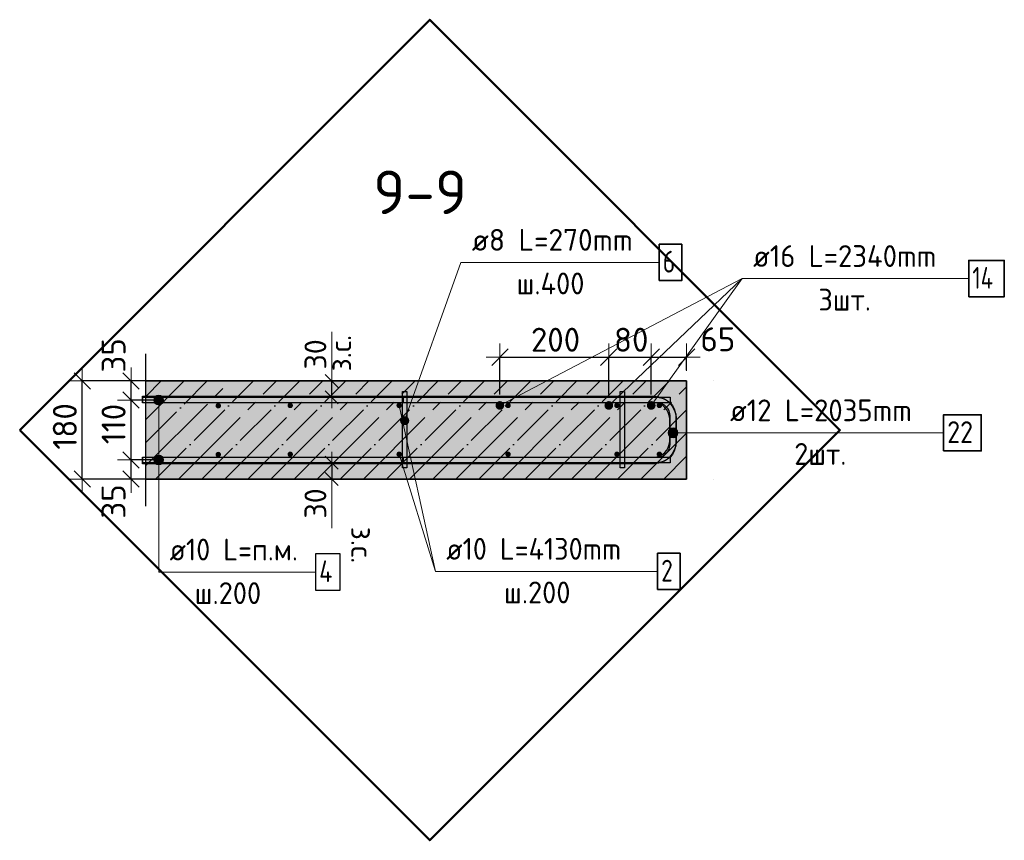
# Model space of a CAD drawing. Header units: millimetres. Extents: x -2995 to 47287, y -2809 to 58122.
# Tile 36 of 143: x 35078 to 36886, y 17981 to 19487. Entities that reach past the tile are written whole.
import ezdxf

# ---------------------------------------------------------------- set-up
doc = ezdxf.new("R2010")
doc.units = ezdxf.units.MM
doc.header["$PDMODE"] = 65
doc.linetypes.add('______11', pattern=[100, 80, -10, 0, -10])
doc.linetypes.add('______5', pattern=[220, 160, -20, 20, -20])
for name, color, linetype, lineweight in [('Standard', 7, 'Continuous', 25), ('Арм.стержн. Арматура края', 96, 'Continuous', 35), ('Арм.стержн. вертикальными 1', 22, 'Continuous', 35), ('Арм.стержн.горизонт. 1', 180, 'Continuous', 35), ('Арм.стержн.горизонт. 2', 202, 'Continuous', 35), ('Размерная линия_ общее', 7, 'Continuous', 13), ('Размерная линия_ общее_1', 7, 'Continuous', 13)]:
    doc.layers.add(name, color=color, linetype=linetype, lineweight=lineweight)
doc.layers.add('Арм.стержн. вертикальными 2', color=7, linetype='Continuous', lineweight=35, true_color=0x006e00)
doc.layers.add('Арм.стержн.Стяжки', color=7, linetype='Continuous', lineweight=35, true_color=0x501e0f)
doc.styles.add('ISOCPEUR', font='ISOCPEUR')
doc.dimstyles.new('DIMSTYLE_3', dxfattribs={"dimtxt": 44, "dimasz": 50, "dimexe": 0, "dimexo": 0, "dimgap": 22, "dimtad": 2, "dimdec": 0, "dimrnd": 5, "dimzin": 12, "dimdsep": 46, "dimtxsty": 'ISOCPEUR', "dimblk1": 'ALL_ML_STRICH', "dimblk2": 'ALL_ML_STRICH', "dimsah": 1, "dimcen": 0, "dimclrd": 7, "dimclre": 256, "dimclrt": 7, "dimadec": 0, "dimazin": 0, "dimtfac": 1, "dimtdec": 0, "dimtix": 1, "dimtmove": 2, "dimatfit": 3, "dimfxl": 0, "dimtzin": 0, "dimlwd": 0, "dimlwe": -3, "dimarcsym": 0})
doc.dimstyles.new('DIMSTYLE_7', dxfattribs={"dimtxt": 40, "dimasz": 40, "dimexe": 0, "dimexo": 0.001, "dimgap": 20, "dimtad": 2, "dimdec": 0, "dimrnd": 5, "dimzin": 12, "dimdsep": 46, "dimtxsty": 'ISOCPEUR', "dimblk1": 'ALL_ML_STRICH', "dimblk2": 'ALL_ML_STRICH', "dimsah": 1, "dimcen": 0, "dimse1": 1, "dimse2": 1, "dimclrd": 7, "dimclre": 256, "dimclrt": 7, "dimadec": 0, "dimazin": 0, "dimtfac": 1, "dimtdec": 0, "dimtix": 1, "dimtmove": 2, "dimatfit": 3, "dimfxl": 0, "dimtvp": 1.2, "dimtzin": 0, "dimlwd": 0, "dimlwe": -3, "dimarcsym": 0})
doc.dimstyles.new('DIMSTYLE_8', dxfattribs={"dimtxt": 44, "dimasz": 50, "dimexe": 0, "dimexo": 0, "dimgap": 22, "dimtad": 2, "dimdec": 0, "dimrnd": 5, "dimzin": 12, "dimdsep": 46, "dimtxsty": 'ISOCPEUR', "dimblk1": 'ALL_ML_STRICH', "dimblk2": 'ALL_ML_STRICH', "dimsah": 1, "dimcen": 0, "dimclrd": 7, "dimclre": 256, "dimclrt": 7, "dimadec": 0, "dimazin": 0, "dimtfac": 1, "dimtdec": 0, "dimtix": 1, "dimtmove": 2, "dimatfit": 3, "dimfxl": 0, "dimtvp": 1.2, "dimtzin": 0, "dimlwd": 0, "dimlwe": -3, "dimarcsym": 0})

# ---------------------------------------------------------------- blocks, each defined once
blk = doc.blocks.new('ALL_ML_STRICH')
at = {"color": 0, "linetype": 'ByBlock', "lineweight": -2}
for p, q in [((0, -0.5), (0, 0.5)), ((-1, 0), (0.5, 0)), ((-0.3, -0.3), (0.3, 0.3))]:
    blk.add_line(p, q, dxfattribs=at)
blk = doc.blocks.new('*D262')
at = {"layer": 'DEFPOINTS', "color": 7, "linetype": 'Continuous', "lineweight": 13, "transparency": 33554687}
for p in [(35351.4, 18679.3), (35282.3, 18644.3), (35369.4, 18644.3)]:
    blk.add_point(p, dxfattribs=at)
at = {"layer": 'Размерная линия_ общее', "color": 253, "linetype": 'Continuous', "lineweight": -2, "true_color": 0xa0a0a0, "transparency": 33554687}
for p, q in [((35331.4, 18679.3), (35282.3, 18679.3)), ((35349.4, 18644.3), (35282.3, 18644.3))]:
    blk.add_line(p, q, dxfattribs=at)
at = {"layer": 'Размерная линия_ общее', "color": 7, "linetype": 'Continuous', "lineweight": -2, "transparency": 33554687}
blk.add_line((35282.3, 18644.3), (35282.3, 18679.3), dxfattribs=at)
at = {"layer": 'Размерная линия_ общее', "color": 7, "linetype": 'Continuous', "lineweight": 13, "transparency": 33554687, "xscale": 50, "yscale": 50, "zscale": 50}
for p, rotation in [((35282.3, 18679.3), 90), ((35282.3, 18644.3), 270)]:
    blk.add_blockref('ALL_ML_STRICH', p, dxfattribs=dict(at, rotation=rotation))
at = {"layer": 'Размерная линия_ общее', "color": 7, "linetype": 'Continuous', "lineweight": 13, "transparency": 33554687, "insert": (35250.2, 18603.2), "char_height": 44, "width": 88, "attachment_point": 5, "rotation": 90, "style": 'ISOCPEUR'}
blk.add_mtext('\\A1;{35}', dxfattribs=at)
blk = doc.blocks.new('*D263')
at = {"layer": 'DEFPOINTS', "color": 7, "linetype": 'Continuous', "lineweight": 13, "transparency": 33554687}
for p in [(35355.5, 18789.3), (35282.3, 18679.3), (35351.4, 18679.3)]:
    blk.add_point(p, dxfattribs=at)
at = {"layer": 'Размерная линия_ общее', "color": 253, "linetype": 'Continuous', "lineweight": -2, "true_color": 0xa0a0a0, "transparency": 33554687}
for p, q in [((35335.5, 18789.3), (35282.3, 18789.3)), ((35331.4, 18679.3), (35282.3, 18679.3))]:
    blk.add_line(p, q, dxfattribs=at)
at = {"layer": 'Размерная линия_ общее', "color": 7, "linetype": 'Continuous', "lineweight": -2, "transparency": 33554687}
blk.add_line((35282.3, 18679.3), (35282.3, 18789.3), dxfattribs=at)
at = {"layer": 'Размерная линия_ общее', "color": 7, "linetype": 'Continuous', "lineweight": 13, "transparency": 33554687, "xscale": 50, "yscale": 50, "zscale": 50}
for p, rotation in [((35282.3, 18789.3), 90), ((35282.3, 18679.3), 270)]:
    blk.add_blockref('ALL_ML_STRICH', p, dxfattribs=dict(at, rotation=rotation))
at = {"layer": 'Размерная линия_ общее', "color": 7, "linetype": 'Continuous', "lineweight": 13, "transparency": 33554687, "insert": (35250.3, 18745.3), "char_height": 44, "width": 132, "attachment_point": 5, "rotation": 90, "style": 'ISOCPEUR'}
blk.add_mtext('\\A1;{110}', dxfattribs=at)
blk = doc.blocks.new('*D264')
at = {"layer": 'DEFPOINTS', "color": 7, "linetype": 'Continuous', "lineweight": 13, "transparency": 33554687}
for p in [(35361.4, 18824.3), (35282.3, 18789.3), (35355.5, 18789.3)]:
    blk.add_point(p, dxfattribs=at)
at = {"layer": 'Размерная линия_ общее', "color": 253, "linetype": 'Continuous', "lineweight": -2, "true_color": 0xa0a0a0, "transparency": 33554687}
for p, q in [((35341.4, 18824.3), (35282.3, 18824.3)), ((35335.5, 18789.3), (35282.3, 18789.3))]:
    blk.add_line(p, q, dxfattribs=at)
at = {"layer": 'Размерная линия_ общее', "color": 7, "linetype": 'Continuous', "lineweight": -2, "transparency": 33554687}
blk.add_line((35282.3, 18789.3), (35282.3, 18824.3), dxfattribs=at)
at = {"layer": 'Размерная линия_ общее', "color": 7, "linetype": 'Continuous', "lineweight": 13, "transparency": 33554687, "xscale": 50, "yscale": 50, "zscale": 50}
for p, rotation in [((35282.3, 18824.3), 90), ((35282.3, 18789.3), 270)]:
    blk.add_blockref('ALL_ML_STRICH', p, dxfattribs=dict(at, rotation=rotation))
at = {"layer": 'Размерная линия_ общее', "color": 7, "linetype": 'Continuous', "lineweight": 13, "transparency": 33554687, "insert": (35250.3, 18871.3), "char_height": 44, "width": 88, "attachment_point": 5, "rotation": 90, "style": 'ISOCPEUR'}
blk.add_mtext('\\A1;{35}', dxfattribs=at)
blk = doc.blocks.new('*D265')
at = {"layer": 'DEFPOINTS', "color": 7, "linetype": 'Continuous', "lineweight": 13, "transparency": 33554687}
for p in [(35355.8, 18824.3), (35192.8, 18644.3), (35349.4, 18644.3)]:
    blk.add_point(p, dxfattribs=at)
at = {"layer": 'Размерная линия_ общее', "color": 253, "linetype": 'Continuous', "lineweight": -2, "true_color": 0xa0a0a0, "transparency": 33554687}
for p, q in [((35335.8, 18824.3), (35192.8, 18824.3)), ((35329.4, 18644.3), (35192.8, 18644.3))]:
    blk.add_line(p, q, dxfattribs=at)
at = {"layer": 'Размерная линия_ общее', "color": 7, "linetype": 'Continuous', "lineweight": -2, "transparency": 33554687}
blk.add_line((35192.8, 18644.3), (35192.8, 18824.3), dxfattribs=at)
at = {"layer": 'Размерная линия_ общее', "color": 7, "linetype": 'Continuous', "lineweight": 13, "transparency": 33554687, "xscale": 50, "yscale": 50, "zscale": 50}
for p, rotation in [((35192.8, 18824.3), 90), ((35192.8, 18644.3), 270)]:
    blk.add_blockref('ALL_ML_STRICH', p, dxfattribs=dict(at, rotation=rotation))
at = {"layer": 'Размерная линия_ общее', "color": 7, "linetype": 'Continuous', "lineweight": 13, "transparency": 33554687, "insert": (35160.8, 18740.9), "char_height": 44, "width": 132, "attachment_point": 5, "rotation": 90, "style": 'ISOCPEUR'}
blk.add_mtext('\\A1;{180}', dxfattribs=at)
blk = doc.blocks.new('*D268')
at = {"layer": 'DEFPOINTS', "color": 7, "linetype": 'Continuous', "lineweight": 13, "transparency": 33554687}
for p in [(35642.2, 18824.3), (35642.2, 18794.3), (35650.9, 18794.3)]:
    blk.add_point(p, dxfattribs=at)
at = {"layer": 'Размерная линия_ общее_1', "color": 7, "linetype": 'Continuous', "lineweight": -2, "transparency": 33554687}
blk.add_line((35650.9, 18794.3), (35650.9, 18824.3), dxfattribs=at)
at = {"layer": 'Размерная линия_ общее_1', "color": 7, "linetype": 'Continuous', "lineweight": 13, "transparency": 33554687, "xscale": 40, "yscale": 40, "zscale": 40}
for p, rotation in [((35650.9, 18824.3), 90), ((35650.9, 18794.3), 270)]:
    blk.add_blockref('ALL_ML_STRICH', p, dxfattribs=dict(at, rotation=rotation))
at = {"layer": 'Размерная линия_ общее_1', "color": 7, "linetype": 'Continuous', "lineweight": 13, "transparency": 33554687, "insert": (35646.6, 18841.9), "char_height": 40, "width": 2, "attachment_point": 1, "rotation": 90, "line_spacing_factor": 0.60241, "style": 'ISOCPEUR'}
blk.add_mtext('з.с.', dxfattribs=at)
at = {"layer": 'Размерная линия_ общее_1', "color": 7, "linetype": 'Continuous', "lineweight": 13, "transparency": 33554687, "insert": (35620.9, 18873.1), "char_height": 40, "width": 80, "attachment_point": 5, "rotation": 90, "style": 'ISOCPEUR'}
blk.add_mtext('\\A1;{30}', dxfattribs=at)
blk = doc.blocks.new('*D269')
at = {"layer": 'DEFPOINTS', "color": 7, "linetype": 'Continuous', "lineweight": 13, "transparency": 33554687}
for p in [(35642.2, 18674.3), (35650.9, 18674.3), (35642.2, 18644.3)]:
    blk.add_point(p, dxfattribs=at)
at = {"layer": 'Размерная линия_ общее_1', "color": 7, "linetype": 'Continuous', "lineweight": -2, "transparency": 33554687}
blk.add_line((35650.9, 18674.3), (35650.9, 18644.3), dxfattribs=at)
at = {"layer": 'Размерная линия_ общее_1', "color": 7, "linetype": 'Continuous', "lineweight": 13, "transparency": 33554687, "xscale": 40, "yscale": 40, "zscale": 40}
for p, rotation in [((35650.9, 18674.3), 90), ((35650.9, 18644.3), 270)]:
    blk.add_blockref('ALL_ML_STRICH', p, dxfattribs=dict(at, rotation=rotation))
at = {"layer": 'Размерная линия_ общее_1', "color": 7, "linetype": 'Continuous', "lineweight": 13, "transparency": 33554687, "insert": (35620.9, 18599.5), "char_height": 40, "width": 80, "attachment_point": 5, "rotation": 90, "style": 'ISOCPEUR'}
blk.add_mtext('\\A1;{30}', dxfattribs=at)
at = {"layer": 'Размерная линия_ общее_1', "color": 7, "linetype": 'Continuous', "lineweight": 13, "transparency": 33554687, "insert": (35726.6, 18556.7), "char_height": 40, "width": 2, "attachment_point": 1, "rotation": 270, "line_spacing_factor": 0.60241, "style": 'ISOCPEUR'}
blk.add_mtext('з.с.', dxfattribs=at)
blk = doc.blocks.new('*D521')
at = {"layer": 'DEFPOINTS', "color": 7, "linetype": 'Continuous', "lineweight": 13, "transparency": 33554687}
for p in [(35959.7, 18868), (35959.7, 18779.4), (36159.7, 18779.4)]:
    blk.add_point(p, dxfattribs=at)
at = {"layer": 'Размерная линия_ общее', "color": 253, "linetype": 'Continuous', "lineweight": -2, "true_color": 0xa0a0a0, "transparency": 33554687}
for p, q in [((35959.7, 18799.4), (35959.7, 18868)), ((36159.7, 18799.4), (36159.7, 18868))]:
    blk.add_line(p, q, dxfattribs=at)
at = {"layer": 'Размерная линия_ общее', "color": 7, "linetype": 'Continuous', "lineweight": -2, "transparency": 33554687}
blk.add_line((35959.7, 18868), (36159.7, 18868), dxfattribs=at)
at = {"layer": 'Размерная линия_ общее', "color": 7, "linetype": 'Continuous', "lineweight": 13, "transparency": 33554687, "xscale": 50, "yscale": 50, "zscale": 50, "rotation": 180}
blk.add_blockref('ALL_ML_STRICH', (35959.7, 18868), dxfattribs=at)
at = {"layer": 'Размерная линия_ общее', "color": 7, "linetype": 'Continuous', "lineweight": 13, "transparency": 33554687, "xscale": 50, "yscale": 50, "zscale": 50}
blk.add_blockref('ALL_ML_STRICH', (36159.7, 18868), dxfattribs=at)
at = {"layer": 'Размерная линия_ общее', "color": 7, "linetype": 'Continuous', "lineweight": 13, "transparency": 33554687, "insert": (36061.9, 18900), "char_height": 44, "width": 132, "attachment_point": 5, "style": 'ISOCPEUR'}
blk.add_mtext('\\A1;{200}', dxfattribs=at)
blk = doc.blocks.new('*D522')
at = {"layer": 'DEFPOINTS', "color": 7, "linetype": 'Continuous', "lineweight": 13, "transparency": 33554687}
for p in [(36159.7, 18868), (36159.7, 18779.4), (36237.6, 18779.4)]:
    blk.add_point(p, dxfattribs=at)
at = {"layer": 'Размерная линия_ общее', "color": 253, "linetype": 'Continuous', "lineweight": -2, "true_color": 0xa0a0a0, "transparency": 33554687}
for p, q in [((36159.7, 18799.4), (36159.7, 18868)), ((36237.6, 18799.4), (36237.6, 18868))]:
    blk.add_line(p, q, dxfattribs=at)
at = {"layer": 'Размерная линия_ общее', "color": 7, "linetype": 'Continuous', "lineweight": -2, "transparency": 33554687}
blk.add_line((36159.7, 18868), (36237.6, 18868), dxfattribs=at)
at = {"layer": 'Размерная линия_ общее', "color": 7, "linetype": 'Continuous', "lineweight": 13, "transparency": 33554687, "xscale": 50, "yscale": 50, "zscale": 50, "rotation": 180}
blk.add_blockref('ALL_ML_STRICH', (36159.7, 18868), dxfattribs=at)
at = {"layer": 'Размерная линия_ общее', "color": 7, "linetype": 'Continuous', "lineweight": 13, "transparency": 33554687, "xscale": 50, "yscale": 50, "zscale": 50}
blk.add_blockref('ALL_ML_STRICH', (36237.6, 18868), dxfattribs=at)
at = {"layer": 'Размерная линия_ общее', "color": 7, "linetype": 'Continuous', "lineweight": 13, "transparency": 33554687, "insert": (36200.8, 18900), "char_height": 44, "width": 88, "attachment_point": 5, "style": 'ISOCPEUR'}
blk.add_mtext('\\A1;{80}', dxfattribs=at)
blk = doc.blocks.new('*D523')
at = {"layer": 'DEFPOINTS', "color": 7, "linetype": 'Continuous', "lineweight": 13, "transparency": 33554687}
for p in [(36237.6, 18868), (36302.6, 18824.3), (36237.6, 18779.4)]:
    blk.add_point(p, dxfattribs=at)
at = {"layer": 'Размерная линия_ общее', "color": 253, "linetype": 'Continuous', "lineweight": -2, "true_color": 0xa0a0a0, "transparency": 33554687}
for p, q in [((36237.6, 18799.4), (36237.6, 18868)), ((36302.6, 18844.3), (36302.6, 18868))]:
    blk.add_line(p, q, dxfattribs=at)
at = {"layer": 'Размерная линия_ общее', "color": 7, "linetype": 'Continuous', "lineweight": -2, "transparency": 33554687}
blk.add_line((36237.6, 18868), (36302.6, 18868), dxfattribs=at)
at = {"layer": 'Размерная линия_ общее', "color": 7, "linetype": 'Continuous', "lineweight": 13, "transparency": 33554687, "xscale": 50, "yscale": 50, "zscale": 50, "rotation": 180}
blk.add_blockref('ALL_ML_STRICH', (36237.6, 18868), dxfattribs=at)
at = {"layer": 'Размерная линия_ общее', "color": 7, "linetype": 'Continuous', "lineweight": 13, "transparency": 33554687, "xscale": 50, "yscale": 50, "zscale": 50}
blk.add_blockref('ALL_ML_STRICH', (36302.6, 18868), dxfattribs=at)
at = {"layer": 'Размерная линия_ общее', "color": 7, "linetype": 'Continuous', "lineweight": 13, "transparency": 33554687, "insert": (36360, 18900.9), "char_height": 44, "width": 88, "attachment_point": 5, "style": 'ISOCPEUR'}
blk.add_mtext('\\A1;{65}', dxfattribs=at)

msp = doc.modelspace()

# ---------------------------------------------------------------- hatches: boundary and pattern name
at = {"layer": 'Standard', "linetype": 'Continuous', "lineweight": -3, "true_color": 0xc7c7c7, "transparency": 33554687}
msp.add_hatch(color=9, dxfattribs=at).paths.add_polyline_path([(36302.6, 18644.3), (36302.6, 18824.3), (35309.3, 18824.3), (35309.3, 18644.3)])
at = {"layer": 'Арм.стержн. вертикальными 1', "linetype": 'Continuous', "lineweight": 50, "transparency": 33554687}
for points in [[(35446.1, 18775.3), (35447.2, 18777), (35447.6, 18778.9), (35447.2, 18780.8), (35446.1, 18782.4), (35444.5, 18783.5), (35442.6, 18783.9), (35440.7, 18783.5), (35439, 18782.4), (35437.9, 18780.8), (35437.6, 18778.9), (35437.9, 18777), (35439, 18775.3), (35440.7, 18774.2), (35442.6, 18773.9), (35444.5, 18774.2)], [(35578.2, 18775.8), (35579.3, 18777.4), (35579.7, 18779.4), (35579.3, 18781.3), (35578.2, 18782.9), (35576.6, 18784), (35574.7, 18784.4), (35572.8, 18784), (35571.2, 18782.9), (35570.1, 18781.3), (35569.7, 18779.4), (35570.1, 18777.4), (35571.2, 18775.8), (35572.8, 18774.7), (35574.7, 18774.4), (35576.6, 18774.7)], [(35778.2, 18775.8), (35779.3, 18777.4), (35779.7, 18779.4), (35779.3, 18781.3), (35778.2, 18782.9), (35776.6, 18784), (35774.7, 18784.4), (35772.8, 18784), (35771.2, 18782.9), (35770.1, 18781.3), (35769.7, 18779.4), (35770.1, 18777.4), (35771.2, 18775.8), (35772.8, 18774.7), (35774.7, 18774.4), (35776.6, 18774.7)], [(35978.2, 18775.8), (35979.3, 18777.4), (35979.7, 18779.4), (35979.3, 18781.3), (35978.2, 18782.9), (35976.6, 18784), (35974.7, 18784.4), (35972.8, 18784), (35971.2, 18782.9), (35970.1, 18781.3), (35969.7, 18779.4), (35970.1, 18777.4), (35971.2, 18775.8), (35972.8, 18774.7), (35974.7, 18774.4), (35976.6, 18774.7)], [(36178.2, 18775.8), (36179.3, 18777.4), (36179.7, 18779.4), (36179.3, 18781.3), (36178.2, 18782.9), (36176.6, 18784), (36174.7, 18784.4), (36172.8, 18784), (36171.2, 18782.9), (36170.1, 18781.3), (36169.7, 18779.4), (36170.1, 18777.4), (36171.2, 18775.8), (36172.8, 18774.7), (36174.7, 18774.4), (36176.6, 18774.7)], [(36256.1, 18775.8), (36257.2, 18777.4), (36257.6, 18779.4), (36257.2, 18781.3), (36256.1, 18782.9), (36254.5, 18784), (36252.6, 18784.4), (36250.7, 18784), (36249, 18782.9), (36247.9, 18781.3), (36247.6, 18779.4), (36247.9, 18777.4), (36249, 18775.8), (36250.7, 18774.7), (36252.6, 18774.4), (36254.5, 18774.7)], [(35446.1, 18685.8), (35447.2, 18687.4), (35447.6, 18689.3), (35447.2, 18691.2), (35446.1, 18692.9), (35444.5, 18694), (35442.6, 18694.3), (35440.7, 18694), (35439, 18692.9), (35437.9, 18691.2), (35437.6, 18689.3), (35437.9, 18687.4), (35439, 18685.8), (35440.7, 18684.7), (35442.6, 18684.3), (35444.5, 18684.7)], [(35578.2, 18686.3), (35579.3, 18687.9), (35579.7, 18689.8), (35579.3, 18691.7), (35578.2, 18693.4), (35576.6, 18694.4), (35574.7, 18694.8), (35572.8, 18694.4), (35571.2, 18693.4), (35570.1, 18691.7), (35569.7, 18689.8), (35570.1, 18687.9), (35571.2, 18686.3), (35572.8, 18685.2), (35574.7, 18684.8), (35576.6, 18685.2)], [(35778.2, 18686.3), (35779.3, 18687.9), (35779.7, 18689.8), (35779.3, 18691.7), (35778.2, 18693.4), (35776.6, 18694.4), (35774.7, 18694.8), (35772.8, 18694.4), (35771.2, 18693.4), (35770.1, 18691.7), (35769.7, 18689.8), (35770.1, 18687.9), (35771.2, 18686.3), (35772.8, 18685.2), (35774.7, 18684.8), (35776.6, 18685.2)], [(35978.2, 18686.3), (35979.3, 18687.9), (35979.7, 18689.8), (35979.3, 18691.7), (35978.2, 18693.4), (35976.6, 18694.4), (35974.7, 18694.8), (35972.8, 18694.4), (35971.2, 18693.4), (35970.1, 18691.7), (35969.7, 18689.8), (35970.1, 18687.9), (35971.2, 18686.3), (35972.8, 18685.2), (35974.7, 18684.8), (35976.6, 18685.2)], [(36178.2, 18686.3), (36179.3, 18687.9), (36179.7, 18689.8), (36179.3, 18691.7), (36178.2, 18693.4), (36176.6, 18694.4), (36174.7, 18694.8), (36172.8, 18694.4), (36171.2, 18693.4), (36170.1, 18691.7), (36169.7, 18689.8), (36170.1, 18687.9), (36171.2, 18686.3), (36172.8, 18685.2), (36174.7, 18684.8), (36176.6, 18685.2)], [(36256.1, 18686.3), (36257.2, 18687.9), (36257.6, 18689.8), (36257.2, 18691.7), (36256.1, 18693.4), (36254.5, 18694.4), (36252.6, 18694.8), (36250.7, 18694.4), (36249, 18693.4), (36247.9, 18691.7), (36247.6, 18689.8), (36247.9, 18687.9), (36249, 18686.3), (36250.7, 18685.2), (36252.6, 18684.8), (36254.5, 18685.2)]]:
    msp.add_hatch(color=4, dxfattribs=at).paths.add_polyline_path(points)
at = {"layer": 'Арм.стержн. вертикальными 2', "linetype": 'Continuous', "lineweight": 50, "transparency": 33554687}
for points in [[(35965.3, 18773.7), (35967.1, 18776.3), (35967.7, 18779.4), (35967.1, 18782.4), (35965.3, 18785), (35962.7, 18786.8), (35959.7, 18787.4), (35956.6, 18786.8), (35954, 18785), (35952.3, 18782.4), (35951.7, 18779.4), (35952.3, 18776.3), (35954, 18773.7), (35956.6, 18772), (35959.7, 18771.4), (35962.7, 18772)], [(36165.3, 18773.7), (36167.1, 18776.3), (36167.7, 18779.4), (36167.1, 18782.4), (36165.3, 18785), (36162.7, 18786.8), (36159.7, 18787.4), (36156.6, 18786.8), (36154, 18785), (36152.3, 18782.4), (36151.7, 18779.4), (36152.3, 18776.3), (36154, 18773.7), (36156.6, 18772), (36159.7, 18771.4), (36162.7, 18772)], [(36243.2, 18773.7), (36245, 18776.3), (36245.6, 18779.4), (36245, 18782.4), (36243.2, 18785), (36240.6, 18786.8), (36237.6, 18787.4), (36234.5, 18786.8), (36231.9, 18785), (36230.2, 18782.4), (36229.6, 18779.4), (36230.2, 18776.3), (36231.9, 18773.7), (36234.5, 18772), (36237.6, 18771.4), (36240.6, 18772)]]:
    msp.add_hatch(color=7, dxfattribs=at).paths.add_polyline_path(points)
at = {"layer": 'Арм.стержн.горизонт. 1', "linetype": 'Continuous', "lineweight": 13, "transparency": 33554687}
for points in [[(35324.2, 18789.3), (35342.2, 18789.3), (35341, 18793.8)], [(35324.2, 18789.3), (35341, 18793.8), (35325.5, 18793.8)], [(35325.5, 18784.8), (35342.2, 18789.3), (35324.2, 18789.3)], [(35325.5, 18793.8), (35341, 18793.8), (35337.7, 18797.1)], [(35325.5, 18793.8), (35337.7, 18797.1), (35328.7, 18797.1)], [(35325.5, 18784.8), (35341, 18784.8), (35342.2, 18789.3)], [(35328.7, 18797.1), (35337.7, 18797.1), (35333.2, 18798.3)], [(35328.7, 18781.6), (35341, 18784.8), (35325.5, 18784.8)], [(35328.7, 18781.6), (35337.7, 18781.6), (35341, 18784.8)], [(35337.7, 18781.6), (35328.7, 18781.6), (35333.2, 18780.3)], [(35324.2, 18679.3), (35342.2, 18679.3), (35341, 18683.8)], [(35324.2, 18679.3), (35341, 18683.8), (35325.5, 18683.8)], [(35325.5, 18674.8), (35342.2, 18679.3), (35324.2, 18679.3)], [(35325.5, 18683.8), (35341, 18683.8), (35337.7, 18687.1)], [(35325.5, 18683.8), (35337.7, 18687.1), (35328.7, 18687.1)], [(35325.5, 18674.8), (35341, 18674.8), (35342.2, 18679.3)], [(35328.7, 18687.1), (35337.7, 18687.1), (35333.2, 18688.3)], [(35328.7, 18671.6), (35341, 18674.8), (35325.5, 18674.8)], [(35328.7, 18671.6), (35337.7, 18671.6), (35341, 18674.8)], [(35337.7, 18671.6), (35328.7, 18671.6), (35333.2, 18670.3)]]:
    msp.add_hatch(color=7, dxfattribs=at).paths.add_polyline_path(points)
at = {"layer": 'Арм.стержн.горизонт. 2', "linetype": 'Continuous', "lineweight": 13, "transparency": 33554687}
for points in [[(36269.8, 18724.6), (36269.8, 18733.6), (36268.6, 18729.1)], [(36269.8, 18724.6), (36269.8, 18733.6), (36268.6, 18729.1)], [(36273.1, 18721.4), (36273.1, 18736.8), (36269.8, 18733.6)], [(36273.1, 18721.4), (36273.1, 18736.8), (36269.8, 18733.6)], [(36273.1, 18721.4), (36269.8, 18733.6), (36269.8, 18724.6)], [(36273.1, 18721.4), (36269.8, 18733.6), (36269.8, 18724.6)], [(36277.6, 18720.1), (36277.6, 18738.1), (36273.1, 18736.8)], [(36277.6, 18720.1), (36277.6, 18738.1), (36273.1, 18736.8)], [(36277.6, 18720.1), (36273.1, 18736.8), (36273.1, 18721.4)], [(36277.6, 18720.1), (36273.1, 18736.8), (36273.1, 18721.4)], [(36282.1, 18721.4), (36282.1, 18736.8), (36277.6, 18738.1)], [(36282.1, 18721.4), (36277.6, 18738.1), (36277.6, 18720.1)], [(36282.1, 18721.4), (36282.1, 18736.8), (36277.6, 18738.1)], [(36282.1, 18721.4), (36277.6, 18738.1), (36277.6, 18720.1)], [(36285.3, 18724.6), (36285.3, 18733.6), (36282.1, 18736.8)], [(36285.3, 18724.6), (36282.1, 18736.8), (36282.1, 18721.4)], [(36285.3, 18724.6), (36285.3, 18733.6), (36282.1, 18736.8)], [(36285.3, 18724.6), (36282.1, 18736.8), (36282.1, 18721.4)], [(36285.3, 18733.6), (36285.3, 18724.6), (36286.6, 18729.1)], [(36285.3, 18733.6), (36285.3, 18724.6), (36286.6, 18729.1)]]:
    msp.add_hatch(color=7, dxfattribs=at).paths.add_polyline_path(points)
at = {"layer": 'Арм.стержн.Стяжки', "linetype": 'Continuous', "lineweight": 13, "transparency": 33554687}
for points in [[(35791.8, 18749), (35777.6, 18754), (35777.4, 18750.2)], [(35791.8, 18749), (35777.4, 18750.2), (35789.5, 18745.8)], [(35789.5, 18745.8), (35777.4, 18750.2), (35779, 18746.7)], [(35792, 18752.9), (35779.9, 18757.2), (35777.6, 18754)], [(35792, 18752.9), (35777.6, 18754), (35791.8, 18749)], [(35790.4, 18756.3), (35783.3, 18758.9), (35779.9, 18757.2)], [(35790.4, 18756.3), (35779.9, 18757.2), (35792, 18752.9)], [(35783.3, 18758.9), (35790.4, 18756.3), (35787.2, 18758.6)], [(35789.5, 18745.8), (35779, 18746.7), (35786.1, 18744.2)], [(35786.1, 18744.2), (35779, 18746.7), (35782.2, 18744.5)]]:
    msp.add_hatch(color=7, dxfattribs=at).paths.add_polyline_path(points)

# ---------------------------------------------------------------- linework, layer by layer
at = {"layer": 'Standard', "color": 7, "linetype": 'Continuous', "lineweight": 13, "transparency": 33554687}
for p, q in [((35650.9, 18824.3), (35650.9, 18914.3)), ((35774.7, 18779.4), (35841.2, 18474.9)), ((35650.9, 18644.3), (35650.9, 18554.3))]:
    msp.add_line(p, q, dxfattribs=at)
at = {"layer": 'Standard', "color": 7, "linetype": 'Continuous', "lineweight": 25, "transparency": 33554687}
msp.add_line((35309.3, 18594.3), (35309.3, 18874.3), dxfattribs=at)
at = {"layer": 'Standard', "color": 253, "linetype": '______11', "lineweight": -3, "true_color": 0xababab, "transparency": 33554687}
for p, q in [((35309.3, 18796.1), (35337.5, 18824.3)), ((35309.3, 18711.3), (35422.4, 18824.3)), ((35327.2, 18644.3), (35507.2, 18824.3)), ((35412.1, 18644.3), (35592.1, 18824.3)), ((35496.9, 18644.3), (35676.9, 18824.3)), ((35581.8, 18644.3), (35761.8, 18824.3)), ((35666.6, 18644.3), (35846.6, 18824.3)), ((35751.5, 18644.3), (35931.5, 18824.3)), ((35836.3, 18644.3), (36016.3, 18824.3)), ((35921.2, 18644.3), (36101.2, 18824.3)), ((36006, 18644.3), (36186, 18824.3)), ((36090.9, 18644.3), (36270.9, 18824.3)), ((36175.7, 18644.3), (36302.6, 18771.2)), ((36260.6, 18644.3), (36302.6, 18686.3))]:
    msp.add_line(p, q, dxfattribs=at)
at = {"layer": 'Standard', "color": 253, "linetype": '______5', "lineweight": -3, "true_color": 0xababab, "transparency": 33554687}
for p, q in [((35309.3, 18753.7), (35379.9, 18824.3)), ((35309.3, 18668.9), (35464.8, 18824.3)), ((35369.6, 18644.3), (35549.6, 18824.3)), ((35454.5, 18644.3), (35634.5, 18824.3)), ((35539.3, 18644.3), (35719.3, 18824.3)), ((35624.2, 18644.3), (35804.2, 18824.3)), ((35709, 18644.3), (35889, 18824.3)), ((35793.9, 18644.3), (35973.9, 18824.3)), ((35878.8, 18644.3), (36058.8, 18824.3)), ((35963.6, 18644.3), (36143.6, 18824.3)), ((36048.5, 18644.3), (36228.5, 18824.3)), ((36133.3, 18644.3), (36302.6, 18813.6)), ((36218.2, 18644.3), (36302.6, 18728.7))]:
    msp.add_line(p, q, dxfattribs=at)
at = {"layer": 'Standard', "color": 7, "linetype": 'Continuous', "lineweight": 35, "transparency": 33554687}
for p, q in [((36302.6, 18824.3), (35309.3, 18824.3)), ((36302.6, 18644.3), (36302.6, 18824.3)), ((35309.3, 18644.3), (36302.6, 18644.3))]:
    msp.add_line(p, q, dxfattribs=at)
at = {"layer": 'Standard', "color": 7, "linetype": 'Continuous', "lineweight": 50, "transparency": 33554687}
msp.add_lwpolyline([(35077.9, 18734.3), (35830.9, 17981.3), (36584, 18734.3), (35830.9, 19487.4), (35077.9, 18734.3)], dxfattribs=at)
at = {"layer": 'Арм.стержн. Арматура края', "color": 4, "linetype": 'Continuous', "lineweight": 25, "transparency": 33554687}
msp.add_lwpolyline([(35782.6, 18684.3), (36248.5, 18684.3), (36253.1, 18685), (36257.6, 18686.5), (36261.8, 18688.8), (36265.2, 18691.7), (36268.1, 18695.1), (36270.4, 18699.3), (36271.9, 18703.9), (36272.6, 18708.4), (36272.6, 18760.3), (36271.9, 18764.8), (36270.4, 18769.4), (36268.1, 18773.6), (36265.2, 18777), (36261.8, 18779.8), (36257.6, 18782.2), (36253.1, 18783.7), (36248.5, 18784.3), (35782.6, 18784.3), (35782.6, 18794.3), (36249.2, 18794.3), (36255.3, 18793.5), (36261.7, 18791.4), (36267.5, 18788.1), (36272.3, 18784.1), (36276.4, 18779.3), (36279.6, 18773.4), (36281.7, 18767.1), (36282.6, 18761), (36282.6, 18707.7), (36281.7, 18701.6), (36279.6, 18695.2), (36276.4, 18689.4), (36272.3, 18684.6), (36267.5, 18680.5), (36261.7, 18677.3), (36255.3, 18675.2), (36249.2, 18674.3), (35782.6, 18674.3), (35782.6, 18684.3)], dxfattribs=at)
at = {"layer": 'Арм.стержн. вертикальными 1', "color": 7, "linetype": 'Continuous', "lineweight": 13, "transparency": 33554687}
for q in [(35774.7, 18689.8), (36249.2, 18474.9)]:
    msp.add_line((35841.2, 18474.9), q, dxfattribs=at)
at = {"layer": 'Арм.стержн. вертикальными 1', "color": 7, "linetype": 'Continuous', "lineweight": 35, "transparency": 33554687}
msp.add_lwpolyline([(36249.2, 18441.6), (36290.6, 18441.6), (36290.6, 18508.2), (36249.2, 18508.2), (36249.2, 18441.6)], dxfattribs=at)
at = {"layer": 'Арм.стержн. вертикальными 2', "color": 7, "linetype": 'Continuous', "lineweight": 13, "transparency": 33554687}
for q in [(35959.7, 18779.4), (36159.7, 18779.4), (36237.6, 18779.4), (36820.6, 19012.3)]:
    msp.add_line((36404.6, 19012.3), q, dxfattribs=at)
at = {"layer": 'Арм.стержн. вертикальными 2', "color": 7, "linetype": 'Continuous', "lineweight": 35, "transparency": 33554687}
msp.add_lwpolyline([(36820.6, 18978.9), (36886, 18978.9), (36886, 19045.6), (36820.6, 19045.6), (36820.6, 18978.9)], dxfattribs=at)
at = {"layer": 'Арм.стержн.горизонт. 1', "color": 52, "linetype": 'Continuous', "lineweight": 25, "transparency": 33554687}
for p, q in [((36352.6, 18824.3), (36352.6, 18824.3)), ((36352.6, 18644.3), (36352.6, 18644.3))]:
    msp.add_line(p, q, dxfattribs=at)
at = {"layer": 'Арм.стержн.горизонт. 1', "color": 7, "linetype": 'Continuous', "lineweight": 13, "transparency": 33554687}
for p, q in [((35324.2, 18789.3), (35324.2, 18789.3)), ((35333.2, 18798.3), (35333.2, 18798.3)), ((35333.2, 18473.6), (35333.2, 18789.3)), ((35342.2, 18789.3), (35342.2, 18789.3)), ((35333.2, 18780.3), (35333.2, 18780.3)), ((35324.2, 18679.3), (35324.2, 18679.3)), ((35333.2, 18688.3), (35333.2, 18688.3)), ((35333.2, 18473.6), (35333.2, 18679.3)), ((35342.2, 18679.3), (35342.2, 18679.3)), ((35333.2, 18670.3), (35333.2, 18670.3)), ((35333.2, 18473.6), (35621.2, 18473.6))]:
    msp.add_line(p, q, dxfattribs=at)
at = {"layer": 'Арм.стержн.горизонт. 1', "color": 4, "linetype": 'Continuous', "lineweight": 25, "transparency": 33554687}
for points in [[(35304.3, 18794.3), (36272.6, 18794.3), (36272.6, 18784.3), (35304.3, 18784.3), (35304.3, 18794.3)], [(35304.3, 18684.3), (36272.6, 18684.3), (36272.6, 18674.3), (35304.3, 18674.3), (35304.3, 18684.3)]]:
    msp.add_lwpolyline(points, dxfattribs=at)
at = {"layer": 'Арм.стержн.горизонт. 1', "color": 7, "linetype": 'Continuous', "lineweight": 25, "transparency": 33554687}
msp.add_lwpolyline([(35621.2, 18440.2), (35666.6, 18440.2), (35666.6, 18506.9), (35621.2, 18506.9), (35621.2, 18440.2)], dxfattribs=at)
at = {"layer": 'Арм.стержн.горизонт. 1', "color": 7, "linetype": 'Continuous', "lineweight": 13, "transparency": 33554687}
for centre in [(35333.2, 18789.3), (35333.2, 18679.3)]:
    msp.add_circle(centre, 9, dxfattribs=at)
at = {"layer": 'Арм.стержн.горизонт. 2', "color": 7, "linetype": 'Continuous', "lineweight": 13, "transparency": 33554687}
for p, q in [((36277.6, 18738.1), (36277.6, 18738.1)), ((36277.6, 18738.1), (36277.6, 18738.1)), ((36268.6, 18729.1), (36268.6, 18729.1)), ((36268.6, 18729.1), (36268.6, 18729.1)), ((36362.3, 18729.1), (36277.6, 18729.1)), ((36362.3, 18729.1), (36277.6, 18729.1)), ((36277.6, 18720.1), (36277.6, 18720.1)), ((36277.6, 18720.1), (36277.6, 18720.1)), ((36286.6, 18729.1), (36286.6, 18729.1)), ((36286.6, 18729.1), (36286.6, 18729.1)), ((36362.3, 18729.1), (36774.3, 18729.1))]:
    msp.add_line(p, q, dxfattribs=at)
at = {"layer": 'Арм.стержн.горизонт. 2', "color": 34, "linetype": 'Continuous', "lineweight": 25, "transparency": 33554687}
msp.add_lwpolyline([(35303.6, 18684.3), (36242.7, 18684.3), (36248.2, 18685.1), (36253.6, 18686.9), (36258.7, 18689.7), (36262.8, 18693.1), (36266.2, 18697.2), (36269, 18702.3), (36270.8, 18707.8), (36271.6, 18713.2), (36271.6, 18755.5), (36270.8, 18760.9), (36269, 18766.4), (36266.2, 18771.4), (36262.8, 18775.5), (36258.7, 18779), (36253.6, 18781.8), (36248.2, 18783.6), (36242.7, 18784.3), (35303.6, 18784.3), (35303.6, 18796.3), (36243.6, 18796.3), (36250.9, 18795.3), (36258.5, 18792.8), (36265.5, 18788.9), (36271.3, 18784), (36276.1, 18778.3), (36280, 18771.3), (36282.6, 18763.6), (36283.6, 18756.3), (36283.6, 18712.3), (36282.6, 18705), (36280, 18697.4), (36276.1, 18690.4), (36271.3, 18684.6), (36265.5, 18679.8), (36258.5, 18675.9), (36250.9, 18673.4), (36243.6, 18672.3), (35303.6, 18672.3), (35303.6, 18684.3)], dxfattribs=at)
msp.add_lwpolyline([(35303.6, 18684.3), (36242.7, 18684.3), (36248.2, 18685.1), (36253.6, 18686.9), (36258.7, 18689.7), (36262.8, 18693.1), (36266.2, 18697.2), (36269, 18702.3), (36270.8, 18707.8), (36271.6, 18713.2), (36271.6, 18755.5), (36270.8, 18760.9), (36269, 18766.4), (36266.2, 18771.4), (36262.8, 18775.5), (36258.7, 18779), (36253.6, 18781.8), (36248.2, 18783.6), (36242.7, 18784.3), (35303.6, 18784.3), (35303.6, 18796.3), (36243.6, 18796.3), (36250.9, 18795.3), (36258.5, 18792.8), (36265.5, 18788.9), (36271.3, 18784), (36276.1, 18778.3), (36280, 18771.3), (36282.6, 18763.6), (36283.6, 18756.3), (36283.6, 18712.3), (36282.6, 18705), (36280, 18697.4), (36276.1, 18690.4), (36271.3, 18684.6), (36265.5, 18679.8), (36258.5, 18675.9), (36250.9, 18673.4), (36243.6, 18672.3), (35303.6, 18672.3), (35303.6, 18684.3)], dxfattribs=at)
at = {"layer": 'Арм.стержн.горизонт. 2', "color": 7, "linetype": 'Continuous', "lineweight": 35, "transparency": 33554687}
msp.add_lwpolyline([(36774.3, 18695.8), (36843.7, 18695.8), (36843.7, 18762.4), (36774.3, 18762.4), (36774.3, 18695.8)], dxfattribs=at)
at = {"layer": 'Арм.стержн.горизонт. 2', "color": 7, "linetype": 'Continuous', "lineweight": 13, "transparency": 33554687}
msp.add_circle((36277.6, 18729.1), 9, dxfattribs=at)
msp.add_circle((36277.6, 18729.1), 9, dxfattribs=at)
at = {"layer": 'Арм.стержн.Стяжки', "color": 7, "linetype": 'Continuous', "lineweight": 13, "transparency": 33554687}
for p, q in [((35888.2, 19042), (35784.7, 18751.5)), ((35888.2, 19042), (36252.2, 19042)), ((35777.6, 18754), (35777.6, 18754)), ((35787.2, 18758.6), (35787.2, 18758.6)), ((35782.2, 18744.5), (35782.2, 18744.5)), ((35791.8, 18749), (35791.8, 18749))]:
    msp.add_line(p, q, dxfattribs=at)
at = {"layer": 'Арм.стержн.Стяжки', "color": 7, "linetype": 'Continuous', "lineweight": 35, "transparency": 33554687}
msp.add_lwpolyline([(36252.2, 19008.6), (36293.5, 19008.6), (36293.5, 19075.3), (36252.2, 19075.3), (36252.2, 19008.6)], dxfattribs=at)
at = {"layer": 'Арм.стержн.Стяжки', "color": 40, "linetype": 'Continuous', "lineweight": 25, "transparency": 33554687}
for points in [[(35780.7, 18664.8), (35780.7, 18804.8), (35788.7, 18804.8), (35788.7, 18664.8), (35780.7, 18664.8)], [(36180.7, 18664.8), (36180.7, 18804.8), (36188.7, 18804.8), (36188.7, 18664.8), (36180.7, 18664.8)]]:
    msp.add_lwpolyline(points, dxfattribs=at)
at = {"layer": 'Арм.стержн.Стяжки', "color": 7, "linetype": 'Continuous', "lineweight": 13, "transparency": 33554687}
msp.add_circle((35784.7, 18751.5), 7.5, dxfattribs=at)

# ---------------------------------------------------------------- texts
at = {"layer": 'Standard', "color": 7, "linetype": 'Continuous', "lineweight": 13, "transparency": 33554687, "insert": (35727.1, 19170.6), "char_height": 80, "width": 204.522, "attachment_point": 4, "style": 'ISOCPEUR'}
msp.add_mtext('\\A1;{\\fISOCPEUR|i0|b0;\\H80.000000;\\W1.000000;\\C7;9-9}\\P', dxfattribs=at)
at = {"layer": 'Арм.стержн. вертикальными 1', "color": 7, "linetype": 'Continuous', "lineweight": 25, "transparency": 33554687, "char_height": 40, "attachment_point": 7, "style": 'ISOCPEUR'}
for s, insert, width in [('\\W0.94;ø10 L=4130mm ', (35861.2, 18496.2), 386.635), ('\\W0.78;2', (36255.9, 18456.2), 43.521), ('\\W0.95;ш.200 ', (35967.2, 18416.2), 174.933)]:
    msp.add_mtext(s, dxfattribs=dict(at, insert=insert, width=width))
at = {"layer": 'Арм.стержн. вертикальными 2', "color": 7, "linetype": 'Continuous', "lineweight": 25, "transparency": 33554687, "char_height": 40, "attachment_point": 7, "style": 'ISOCPEUR'}
for s, insert, width in [('\\W0.96;ø16 L=2340mm ', (36424.6, 19033.6), 395.02), ('\\W0.76;14', (36827.3, 18993.6), 67.275), ('\\W0.94;3шт. ', (36544.6, 18953.6), 154.838)]:
    msp.add_mtext(s, dxfattribs=dict(at, insert=insert, width=width))
at = {"layer": 'Арм.стержн.горизонт. 1', "color": 7, "linetype": 'Continuous', "lineweight": 25, "transparency": 33554687, "char_height": 40, "attachment_point": 7, "style": 'ISOCPEUR'}
for s, insert, width in [('\\W0.94;ø10 L=п.м.', (35353.2, 18494.9), 266.644), ('\\W0.80;4', (35627.9, 18454.9), 47.978), ('\\W0.95;ш.200 ', (35399.2, 18414.9), 174.933)]:
    msp.add_mtext(s, dxfattribs=dict(at, insert=insert, width=width))
at = {"layer": 'Арм.стержн.горизонт. 2', "color": 7, "linetype": 'Continuous', "lineweight": 25, "transparency": 33554687, "char_height": 40, "attachment_point": 7, "style": 'ISOCPEUR'}
for s, insert, width in [('\\W0.96;ø12 L=2035mm ', (36382.3, 18750.4), 391.004), ('\\W0.87;22', (36781, 18710.4), 73.442), ('\\W0.94;2шт. ', (36500.3, 18670.4), 154.838)]:
    msp.add_mtext(s, dxfattribs=dict(at, insert=insert, width=width))
at = {"layer": 'Арм.стержн.Стяжки', "color": 7, "linetype": 'Continuous', "lineweight": 25, "transparency": 33554687, "char_height": 40, "attachment_point": 7, "style": 'ISOCPEUR'}
for s, insert, width in [('\\W0.98;ø8 L=270mm ', (35908.2, 19063.3), 343.369), ('\\W0.78;6', (36258.9, 19023.3), 43.521), ('\\W0.95;ш.400 ', (35990.2, 18983.3), 178.965)]:
    msp.add_mtext(s, dxfattribs=dict(at, insert=insert, width=width))

# ---------------------------------------------------------------- dimensions: what is measured, and where the dimension line sits
at = {"layer": 'Размерная линия_ общее', "color": 7, "linetype": 'Continuous', "lineweight": 13, "transparency": 33554687}
for base, p1, p2, dimstyle, picture, middle in [((35282.3, 18824.3), (35335.5, 18789.3), (35341.4, 18824.3), 'DIMSTYLE_8', '*D264', (35250.3, 18871.3)), ((35192.8, 18824.3), (35329.4, 18644.3), (35335.8, 18824.3), 'DIMSTYLE_3', '*D265', (35160.8, 18740.9)), ((35282.3, 18789.3), (35331.4, 18679.3), (35335.5, 18789.3), 'DIMSTYLE_8', '*D263', (35250.3, 18745.3)), ((35282.3, 18679.3), (35349.4, 18644.3), (35331.4, 18679.3), 'DIMSTYLE_8', '*D262', (35250.2, 18603.2))]:
    dim = msp.add_linear_dim(base=base, p1=p1, p2=p2, angle=90, dimstyle=dimstyle, override={"dimpost": '<>', "dimclrd": 7, "dimclre": 253, "dimclrt": 7, "dimlwd": 0, "dimlwe": 65533}, dxfattribs=at)
    dim.commit()
    dim.dimension.update_dxf_attribs({"geometry": picture, "text_midpoint": middle, "dimtype": 160})
for base, p1, p2, dimstyle, picture, middle in [((36159.7, 18868), (35959.7, 18799.4), (36159.7, 18799.4), 'DIMSTYLE_3', '*D521', (36061.9, 18900)), ((36237.6, 18868), (36159.7, 18799.4), (36237.6, 18799.4), 'DIMSTYLE_8', '*D522', (36200.8, 18900)), ((36302.6, 18868), (36237.6, 18799.4), (36302.6, 18844.3), 'DIMSTYLE_8', '*D523', (36360, 18900.9))]:
    dim = msp.add_linear_dim(base=base, p1=p1, p2=p2, dimstyle=dimstyle, override={"dimpost": '<>', "dimclrd": 7, "dimclre": 253, "dimclrt": 7, "dimlwd": 0, "dimlwe": 65533}, dxfattribs=at)
    dim.commit()
    dim.dimension.update_dxf_attribs({"geometry": picture, "text_midpoint": middle, "dimtype": 160})
at = {"layer": 'Размерная линия_ общее_1', "color": 7, "linetype": 'Continuous', "lineweight": 13, "transparency": 33554687}
for base, p1, p2, angle, picture, middle in [((35650.9, 18824.3), (35642.2, 18794.3), (35642.2, 18824.3), 90, '*D268', (35620.9, 18873.1)), ((35650.9, 18644.3), (35642.2, 18674.3), (35642.2, 18644.3), 270, '*D269', (35620.9, 18599.5))]:
    dim = msp.add_linear_dim(base=base, p1=p1, p2=p2, angle=angle, text='<>\\Xз.с.', dimstyle='DIMSTYLE_7', override={"dimpost": '<>', "dimclrd": 7, "dimclre": 253, "dimclrt": 7, "dimlwd": 0, "dimlwe": 65533}, dxfattribs=at)
    dim.commit()
    dim.dimension.update_dxf_attribs({"geometry": picture, "text_midpoint": middle, "dimtype": 160})

doc.saveas('drawing.dxf')
